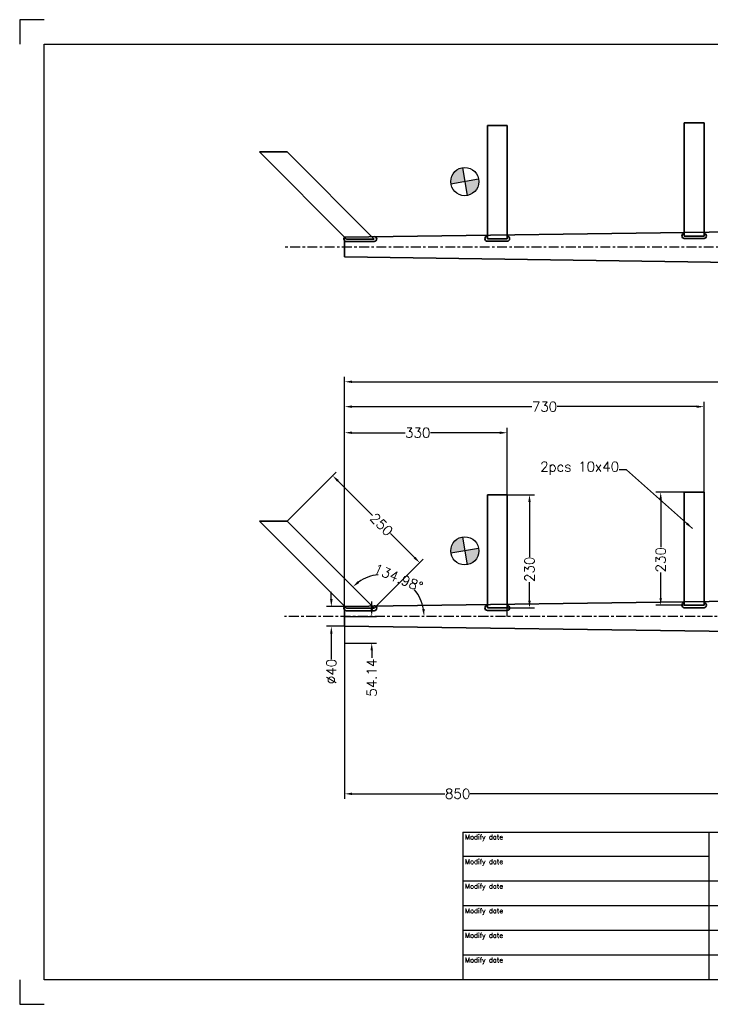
# Model space of a CAD drawing. Header units: millimetres. Extents: x -21605 to -18755, y -21786 to -19786.
# Tile 1 of 5: x -21605 to -20202, y -21786 to -19786. Entities that reach past the tile are written whole.
import ezdxf

# ---------------------------------------------------------------- set-up
doc = ezdxf.new("R2010")
doc.units = ezdxf.units.MM
doc.header["$LTSCALE"] = 5
doc.header["$PDMODE"] = 34
doc.header["$PDSIZE"] = 3
doc.linetypes.add('CENTER', pattern=[7, 4, -1, 1, -1])
for name, color, linetype in [('Blade', 1, 'Continuous'), ('center', 6, 'CENTER'), ('RAMME', 7, 'Continuous')]:
    doc.layers.add(name, color=color, linetype=linetype)
doc.layers.add('DIMS', color=7, linetype='Continuous', lineweight=15)
doc.layers.add('STOCK', color=5, linetype='Continuous', lineweight=35)
doc.styles.add('ROMANS', font='romans')
doc.dimstyles.new('Text 20', dxfattribs={"dimtxt": 20, "dimasz": 15, "dimexe": 10, "dimexo": 0, "dimgap": 0, "dimtad": 0, "dimdsep": 46, "dimtxsty": 'ROMANS', "dimcen": 10, "dimazin": 2, "dimtfac": 0.65, "dimtofl": 0, "dimtmove": 0, "dimatfit": 0, "dimfxl": 1, "dimtolj": 1, "dimarcsym": 0})

# ---------------------------------------------------------------- blocks, each defined once
blk = doc.blocks.new('RUD30')
at = {"layer": 'Blade'}
h = blk.add_hatch(color=256, dxfattribs=at)
h.paths.add_polyline_path([(-605.9, 133.1), (-601, 105, 0.36397), (-577.4, 133.1, 0.043661), (-577.8, 138.1)])
h.paths.add_polyline_path([(-610.9, 161.2, 0.36397), (-634.5, 133.1, 0.043661), (-634.1, 128.1), (-605.9, 133.1)])
for p, q in [((-610.9, 161.2), (-601, 105)), ((-577.8, 138.1), (-634.1, 128.1))]:
    blk.add_line(p, q, dxfattribs=at)
blk.add_circle((-605.9, 133.1), 28.6, dxfattribs=at)
at = {"layer": 'center'}
blk.add_line((946.9, 0), (-972.3, 0), dxfattribs=at)
blk = doc.blocks.new('*D60')
at = {"layer": 'DEFPOINTS', "color": 0, "transparency": 16777216}
for p in [(-19218.7, -20521.4), (-19218.7, -20977.9), (-20945.2, -20997.9)]:
    blk.add_point(p, dxfattribs=at)
at = {"layer": 'DIMS', "color": 0, "lineweight": -2, "transparency": 16777216}
for p, q in [((-20945.2, -20997.9), (-20945.2, -20511.4)), ((-19218.7, -20977.9), (-19218.7, -20511.4)), ((-20930.2, -20521.4), (-19979.8, -20521.4)), ((-19233.7, -20521.4), (-19883.6, -20521.4))]:
    blk.add_line(p, q, dxfattribs=at)
at = {"layer": 'DIMS', "color": 0, "transparency": 16777216}
for points in [[(-20930.2, -20518.9), (-20930.2, -20523.9), (-20945.2, -20521.4)], [(-19233.7, -20518.9), (-19233.7, -20523.9), (-19218.7, -20521.4)]]:
    blk.add_solid(points, dxfattribs=at)
at = {"layer": 'DIMS', "color": 0, "transparency": 16777216, "insert": (-19931.7, -20521.4), "char_height": 20, "attachment_point": 5, "style": 'ROMANS'}
blk.add_mtext('\\A1;1726.5', dxfattribs=at)
blk = doc.blocks.new('*D61')
at = {"layer": 'DEFPOINTS', "color": 0, "transparency": 16777216}
for p in [(-20615.2, -20624.9), (-20945.2, -20997.9), (-20615.2, -20997.9)]:
    blk.add_point(p, dxfattribs=at)
at = {"layer": 'DIMS', "color": 0, "lineweight": -2, "transparency": 16777216}
for p, q in [((-20945.2, -20997.9), (-20945.2, -20614.9)), ((-20615.2, -20997.9), (-20615.2, -20614.9)), ((-20930.2, -20624.9), (-20822.4, -20624.9)), ((-20630.2, -20624.9), (-20771, -20624.9))]:
    blk.add_line(p, q, dxfattribs=at)
at = {"layer": 'DIMS', "color": 0, "transparency": 16777216}
for points in [[(-20930.2, -20622.4), (-20930.2, -20627.4), (-20945.2, -20624.9)], [(-20630.2, -20622.4), (-20630.2, -20627.4), (-20615.2, -20624.9)]]:
    blk.add_solid(points, dxfattribs=at)
at = {"layer": 'DIMS', "color": 0, "transparency": 16777216, "insert": (-20796.7, -20624.9), "char_height": 20, "attachment_point": 5, "style": 'ROMANS'}
blk.add_mtext('\\A1;330', dxfattribs=at)
blk = doc.blocks.new('*D62')
at = {"layer": 'DEFPOINTS', "color": 0, "transparency": 16777216}
for p in [(-20215.2, -20571.9), (-20215.2, -20745.3), (-20945.2, -20997.9)]:
    blk.add_point(p, dxfattribs=at)
at = {"layer": 'DIMS', "color": 0, "lineweight": -2, "transparency": 16777216}
for p, q in [((-20945.2, -20997.9), (-20945.2, -20561.9)), ((-20930.2, -20571.9), (-20564.9, -20571.9)), ((-20230.2, -20571.9), (-20513.5, -20571.9)), ((-20215.2, -20745.3), (-20215.2, -20561.9))]:
    blk.add_line(p, q, dxfattribs=at)
at = {"layer": 'DIMS', "color": 0, "transparency": 16777216}
for points in [[(-20930.2, -20569.4), (-20930.2, -20574.4), (-20945.2, -20571.9)], [(-20230.2, -20569.4), (-20230.2, -20574.4), (-20215.2, -20571.9)]]:
    blk.add_solid(points, dxfattribs=at)
at = {"layer": 'DIMS', "color": 0, "transparency": 16777216, "insert": (-20539.2, -20571.9), "char_height": 20, "attachment_point": 5, "style": 'ROMANS'}
blk.add_mtext('\\A1;730', dxfattribs=at)
blk = doc.blocks.new('*D70')
at = {"layer": 'DEFPOINTS', "color": 0, "transparency": 16777216}
for p in [(-20945.2, -20977.9), (-20972.2, -21017.9), (-20945.2, -21017.9)]:
    blk.add_point(p, dxfattribs=at)
at = {"layer": 'DIMS', "color": 0, "lineweight": -2, "transparency": 16777216}
for p, q in [((-20972.2, -20962.9), (-20972.2, -20947.9)), ((-20945.2, -20977.9), (-20982.2, -20977.9)), ((-20945.2, -21017.9), (-20982.2, -21017.9)), ((-20972.2, -21032.9), (-20972.2, -21084.7))]:
    blk.add_line(p, q, dxfattribs=at)
at = {"layer": 'DIMS', "color": 0, "transparency": 16777216}
for points in [[(-20974.7, -20962.9), (-20969.7, -20962.9), (-20972.2, -20977.9)], [(-20974.7, -21032.9), (-20969.7, -21032.9), (-20972.2, -21017.9)]]:
    blk.add_solid(points, dxfattribs=at)
at = {"layer": 'DIMS', "color": 0, "transparency": 16777216, "insert": (-20972.2, -21109.9), "char_height": 20, "attachment_point": 5, "rotation": 90, "style": 'ROMANS'}
blk.add_mtext('\\A1;%%C40', dxfattribs=at)
blk = doc.blocks.new('*D72')
at = {"layer": 'DEFPOINTS', "color": 0, "transparency": 16777216}
for p in [(-20255.2, -20745.3), (-20303.2, -20975.3), (-20255.2, -20975.3)]:
    blk.add_point(p, dxfattribs=at)
at = {"layer": 'DIMS', "color": 0, "lineweight": -2, "transparency": 16777216}
for p, q in [((-20255.2, -20745.3), (-20313.2, -20745.3)), ((-20303.2, -20760.3), (-20303.2, -20857.2)), ((-20303.2, -20960.3), (-20303.2, -20908.6)), ((-20255.2, -20975.3), (-20313.2, -20975.3))]:
    blk.add_line(p, q, dxfattribs=at)
at = {"layer": 'DIMS', "color": 0, "transparency": 16777216}
for points in [[(-20305.7, -20760.3), (-20300.7, -20760.3), (-20303.2, -20745.3)], [(-20305.7, -20960.3), (-20300.7, -20960.3), (-20303.2, -20975.3)]]:
    blk.add_solid(points, dxfattribs=at)
at = {"layer": 'DIMS', "color": 0, "transparency": 16777216, "insert": (-20303.2, -20882.9), "char_height": 20, "attachment_point": 5, "rotation": 90, "style": 'ROMANS'}
blk.add_mtext('\\A1;230', dxfattribs=at)
blk = doc.blocks.new('*D73')
at = {"layer": 'DEFPOINTS', "color": 0, "transparency": 16777216}
for p in [(-20615.2, -20750.8), (-20615.2, -20980.8), (-20569.7, -20980.8)]:
    blk.add_point(p, dxfattribs=at)
at = {"layer": 'DIMS', "color": 0, "lineweight": -2, "transparency": 16777216}
for p, q in [((-20615.2, -20750.8), (-20559.7, -20750.8)), ((-20569.7, -20765.8), (-20569.7, -20876.7)), ((-20569.7, -20965.8), (-20569.7, -20928.1)), ((-20615.2, -20980.8), (-20559.7, -20980.8))]:
    blk.add_line(p, q, dxfattribs=at)
at = {"layer": 'DIMS', "color": 0, "transparency": 16777216}
for points in [[(-20572.2, -20765.8), (-20567.2, -20765.8), (-20569.7, -20750.8)], [(-20572.2, -20965.8), (-20567.2, -20965.8), (-20569.7, -20980.8)]]:
    blk.add_solid(points, dxfattribs=at)
at = {"layer": 'DIMS', "color": 0, "transparency": 16777216, "insert": (-20569.7, -20902.4), "char_height": 20, "attachment_point": 5, "rotation": 90, "style": 'ROMANS'}
blk.add_mtext('\\A1;230', dxfattribs=at)
blk = doc.blocks.new('*D74')
at = {"layer": 'DEFPOINTS', "color": 0, "transparency": 16777216}
for p in [(-21061.8, -20804.6), (-20808.6, -20937.9), (-21067.5, -20997.9), (-20885.1, -20981.4), (-19371.8, -20997.9)]:
    blk.add_point(p, dxfattribs=at)
at = {"layer": 'DIMS', "color": 0, "lineweight": -2, "transparency": 16777216}
for start, end in [(95.5847, 124.8413), (10.1396, 39.3962)]:
    blk.add_arc((-20868.6, -20997.9), 84.9, start, end, dxfattribs=at)
at = {"layer": 'DIMS', "color": 0, "transparency": 16777216}
for points in [[(-20915.5, -20930.2), (-20918.7, -20926.3), (-20928.6, -20937.9)], [(-20782.6, -20982.7), (-20787.6, -20983.2), (-20783.8, -20997.9)]]:
    blk.add_solid(points, dxfattribs=at)
at = {"layer": 'DIMS', "color": 0, "transparency": 16777216, "insert": (-20836.1, -20919.5), "char_height": 20, "attachment_point": 5, "rotation": 337.4904, "style": 'ROMANS'}
blk.add_mtext('\\A1;134.98°', dxfattribs=at)
blk = doc.blocks.new('*D75')
at = {"layer": 'DEFPOINTS', "color": 0, "transparency": 16777216}
for p in [(-21061.8, -20804.6), (-20792.6, -20889), (-20885.1, -20981.4)]:
    blk.add_point(p, dxfattribs=at)
at = {"layer": 'DIMS', "color": 0, "lineweight": -2, "transparency": 16777216}
for p, q in [((-21061.8, -20804.6), (-20962.3, -20705.1)), ((-20958.7, -20722.8), (-20888.4, -20793.2)), ((-20803.2, -20878.4), (-20852, -20829.6)), ((-20885.1, -20981.4), (-20785.5, -20882))]:
    blk.add_line(p, q, dxfattribs=at)
at = {"layer": 'DIMS', "color": 0, "transparency": 16777216}
for points in [[(-20957, -20721), (-20960.5, -20724.6), (-20969.3, -20712.2)], [(-20801.5, -20876.6), (-20805, -20880.2), (-20792.6, -20889)]]:
    blk.add_solid(points, dxfattribs=at)
at = {"layer": 'DIMS', "color": 0, "transparency": 16777216, "insert": (-20870.2, -20811.4), "char_height": 20, "attachment_point": 5, "rotation": 314.9809, "style": 'ROMANS'}
blk.add_mtext('\\A1;250', dxfattribs=at)
blk = doc.blocks.new('*D77')
at = {"layer": 'DEFPOINTS', "color": 0, "transparency": 16777216}
for p in [(-20945.2, -20997.9), (-20095.2, -20997.9), (-20945.2, -21358.4)]:
    blk.add_point(p, dxfattribs=at)
at = {"layer": 'DIMS', "color": 0, "lineweight": -2, "transparency": 16777216}
for p, q in [((-20945.2, -20997.9), (-20945.2, -21368.4)), ((-20095.2, -20997.9), (-20095.2, -21368.4)), ((-20930.2, -21358.4), (-20741.4, -21358.4)), ((-20110.2, -21358.4), (-20690, -21358.4))]:
    blk.add_line(p, q, dxfattribs=at)
at = {"layer": 'DIMS', "color": 0, "transparency": 16777216}
for points in [[(-20930.2, -21355.9), (-20930.2, -21360.9), (-20945.2, -21358.4)], [(-20110.2, -21355.9), (-20110.2, -21360.9), (-20095.2, -21358.4)]]:
    blk.add_solid(points, dxfattribs=at)
at = {"layer": 'DIMS', "color": 0, "transparency": 16777216, "insert": (-20715.7, -21358.4), "char_height": 20, "attachment_point": 5, "style": 'ROMANS'}
blk.add_mtext('\\A1;850', dxfattribs=at)
blk = doc.blocks.new('*D78')
at = {"layer": 'DEFPOINTS', "color": 0, "transparency": 16777216}
for p in [(-20945.2, -20997.9), (-20945.2, -21052), (-20890.2, -21052)]:
    blk.add_point(p, dxfattribs=at)
at = {"layer": 'DIMS', "color": 0, "lineweight": -2, "transparency": 16777216}
for p, q in [((-20890.2, -20982.9), (-20890.2, -20967.9)), ((-20945.2, -20997.9), (-20880.2, -20997.9)), ((-20945.2, -21052), (-20880.2, -21052)), ((-20890.2, -21067), (-20890.2, -21082))]:
    blk.add_line(p, q, dxfattribs=at)
at = {"layer": 'DIMS', "color": 0, "transparency": 16777216}
for points in [[(-20892.7, -20982.9), (-20887.7, -20982.9), (-20890.2, -20997.9)], [(-20892.7, -21067), (-20887.7, -21067), (-20890.2, -21052)]]:
    blk.add_solid(points, dxfattribs=at)
at = {"layer": 'DIMS', "color": 0, "transparency": 16777216, "insert": (-20890.2, -21122.5), "char_height": 20, "attachment_point": 5, "rotation": 90, "style": 'ROMANS'}
blk.add_mtext('\\A1;54.14', dxfattribs=at)

msp = doc.modelspace()

# ---------------------------------------------------------------- hatches: boundary and pattern name
at = {"layer": 'Blade'}
h = msp.add_hatch(color=256, dxfattribs=at)
h.paths.add_polyline_path([(-20701.118, -20114.793), (-20696.159, -20142.922, 0.36397023), (-20672.555, -20114.793, 0.04366094), (-20672.989, -20109.833)])
h.paths.add_polyline_path([(-20706.078, -20086.663, 0.36397023), (-20729.682, -20114.793, 0.04366094), (-20729.248, -20119.753), (-20701.118, -20114.793)])

# ---------------------------------------------------------------- linework, layer by layer
for p, q in [((-20706.078, -20086.663), (-20696.159, -20142.922)), ((-20672.989, -20109.833), (-20729.248, -20119.753))]:
    msp.add_line(p, q, dxfattribs=at)
msp.add_circle((-20701.118, -20114.793), 28.563, dxfattribs=at)
at = {"layer": 'center'}
for p, q in [((-19145.634, -20247.899), (-21067.494, -20247.899)), ((-19218.694, -20997.899), (-20995.194, -20997.899))]:
    msp.add_line(p, q, dxfattribs=at)
at = {"layer": 'RAMME'}
for p, q in [((-21555.194, -19785.899), (-21605.194, -19785.899)), ((-21605.194, -19785.899), (-21605.194, -19835.899)), ((-21555.194, -21735.899), (-21555.194, -19835.899)), ((-21555.194, -19835.899), (-18805.194, -19835.899)), ((-20705.194, -21435.899), (-18805.194, -21435.899)), ((-20705.194, -21435.899), (-20705.194, -21735.899)), ((-20205.194, -21435.899), (-20205.194, -21735.899)), ((-20205.194, -21485.899), (-20705.194, -21485.899)), ((-19305.194, -21535.899), (-20705.194, -21535.899)), ((-19305.194, -21585.899), (-20705.194, -21585.899)), ((-19305.194, -21635.899), (-20705.194, -21635.899)), ((-19305.194, -21685.899), (-20705.194, -21685.899)), ((-21605.194, -21735.899), (-21605.194, -21785.899)), ((-18805.194, -21735.899), (-21555.194, -21735.899)), ((-21605.194, -21785.899), (-21555.194, -21785.899))]:
    msp.add_line(p, q, dxfattribs=at)
at = {"layer": 'STOCK'}
for p, q in [((-20255.194, -19995.284), (-20255.194, -20225.284)), ((-20215.194, -19995.284), (-20255.194, -19995.284)), ((-20215.194, -20225.284), (-20215.194, -19995.284)), ((-20615.194, -20000.827), (-20655.194, -20000.827)), ((-20655.194, -20000.827), (-20655.194, -20230.827)), ((-20615.194, -20230.827), (-20615.194, -20000.827)), ((-21061.808, -20054.599), (-21118.376, -20054.599)), ((-21118.376, -20054.599), (-20941.658, -20231.434)), ((-20885.09, -20231.434), (-21061.808, -20054.599)), ((-20945.194, -20227.899), (-20115.194, -20216.399)), ((-20945.194, -20247.899), (-20945.194, -20227.899)), ((-20885.09, -20231.434), (-20941.658, -20231.434)), ((-20941.658, -20236.434), (-20885.09, -20236.434)), ((-20615.194, -20230.827), (-20655.194, -20230.827)), ((-20655.194, -20235.827), (-20615.194, -20235.827)), ((-20215.194, -20225.284), (-20255.194, -20225.284)), ((-20255.194, -20230.284), (-20215.194, -20230.284)), ((-20945.194, -20247.899), (-20945.194, -20267.899)), ((-20945.194, -20267.899), (-20115.194, -20279.399)), ((-20615.194, -20750.827), (-20655.194, -20750.827)), ((-20655.194, -20750.827), (-20655.194, -20980.827)), ((-20615.194, -20980.827), (-20615.194, -20750.827)), ((-20255.194, -20745.284), (-20255.194, -20975.284)), ((-20215.194, -20745.284), (-20255.194, -20745.284)), ((-20215.194, -20975.284), (-20215.194, -20745.284)), ((-21061.808, -20804.599), (-21118.376, -20804.599)), ((-21118.376, -20804.599), (-20941.658, -20981.434)), ((-20885.09, -20981.434), (-21061.808, -20804.599)), ((-20945.194, -20977.899), (-20115.194, -20966.399)), ((-20945.194, -20997.899), (-20945.194, -20977.899)), ((-20215.194, -20975.284), (-20255.194, -20975.284)), ((-20945.194, -20997.899), (-20945.194, -21017.899)), ((-20885.09, -20981.434), (-20941.658, -20981.434)), ((-20941.658, -20986.434), (-20885.09, -20986.434)), ((-20615.194, -20980.827), (-20655.194, -20980.827)), ((-20655.194, -20985.827), (-20615.194, -20985.827)), ((-20255.194, -20980.284), (-20215.194, -20980.284)), ((-20945.194, -21017.899), (-20115.194, -21029.399))]:
    msp.add_line(p, q, dxfattribs=at)
for centre, start, end in [((-20941.658, -20231.434), 135, 270), ((-20885.09, -20231.434), 270, 90), ((-20655.194, -20230.827), 90, 270), ((-20615.194, -20230.827), 270, 90), ((-20255.194, -20225.284), 90, 270), ((-20215.194, -20225.284), 270, 90), ((-20941.658, -20981.434), 135, 270), ((-20885.09, -20981.434), 270, 90), ((-20655.194, -20980.827), 90, 270), ((-20615.194, -20980.827), 270, 90), ((-20255.194, -20975.284), 90, 270), ((-20215.194, -20975.284), 270, 90)]:
    msp.add_arc(centre, 5, start, end, dxfattribs=at)

# ---------------------------------------------------------------- block references
at = {"layer": 'Blade'}
msp.add_blockref('RUD30', (-20095.194, -20997.899), dxfattribs=at)

# ---------------------------------------------------------------- texts
at = {"layer": 'DIMS', "insert": (-20387.694, -20710.399), "char_height": 20, "attachment_point": 9, "style": 'ROMANS'}
msp.add_mtext('\\A1;2pcs 10x40', dxfattribs=at)
at = {"layer": 'RAMME', "style": 'ROMANS'}
for p in [(-20700.617, -21450.899), (-20700.617, -21500.899), (-20700.617, -21550.899), (-20700.617, -21600.899), (-20700.617, -21650.899), (-20700.617, -21700.899)]:
    msp.add_text('Modify date', height=9.91423, dxfattribs=at).set_placement(p)

# ---------------------------------------------------------------- dimensions: what is measured, and where the dimension line sits
at = {"layer": 'DIMS'}
for base, p1, p2, picture, middle in [((-19218.694, -20521.399), (-20945.194, -20997.899), (-19218.694, -20977.899), '*D60', (-19931.694, -20521.399)), ((-20215.194, -20571.899), (-20945.194, -20997.899), (-20215.194, -20745.284), '*D62', (-20539.194, -20571.899)), ((-20615.194, -20624.899), (-20945.194, -20997.899), (-20615.194, -20997.899), '*D61', (-20796.694, -20624.899)), ((-20945.194, -21358.399), (-20095.194, -20997.899), (-20945.194, -20997.899), '*D77', (-20715.694, -21358.399))]:
    dim = msp.add_linear_dim(base=base, p1=p1, p2=p2, dimstyle='Text 20', dxfattribs=at)
    dim.commit()
    dim.dimension.update_dxf_attribs({"geometry": picture, "text_midpoint": middle, "dimtype": 160})
for base, p1, p2, angle, picture, middle, dimtype in [((-20792.619, -20889.025), (-21061.808, -20804.599), (-20885.09, -20981.434), 314.980888, '*D75', (-20870.194, -20811.399), 161), ((-20569.694, -20980.827), (-20615.194, -20750.827), (-20615.194, -20980.827), 90, '*D73', (-20569.694, -20902.399), 160), ((-20303.194, -20975.284), (-20255.194, -20745.284), (-20255.194, -20975.284), 90, '*D72', (-20303.194, -20882.899), 160), ((-20890.194, -21052.04), (-20945.194, -20997.899), (-20945.194, -21052.04), 90, '*D78', (-20890.194, -21122.516), 160)]:
    dim = msp.add_linear_dim(base=base, p1=p1, p2=p2, angle=angle, dimstyle='Text 20', dxfattribs=at)
    dim.commit()
    dim.dimension.update_dxf_attribs({"geometry": picture, "text_midpoint": middle, "dimtype": dimtype})
dim = msp.add_angular_dim_2l(base=(-20808.617, -20937.893), line1=((-19371.794, -20997.899), (-21067.494, -20997.899)), line2=((-20885.09, -20981.434), (-21061.808, -20804.599)), dimstyle='Text 20', dxfattribs=at)
dim.commit()
dim.dimension.update_dxf_attribs({"geometry": '*D74', "text_midpoint": (-20836.145, -20919.494)})
dim = msp.add_linear_dim(base=(-20972.194, -21017.899), p1=(-20945.194, -20977.899), p2=(-20945.194, -21017.899), angle=90, text='%%C<>', dimstyle='Text 20', dxfattribs=at)
dim.commit()
dim.dimension.update_dxf_attribs({"geometry": '*D70', "text_midpoint": (-20972.194, -21109.899), "dimtype": 160})

# ---------------------------------------------------------------- leaders
at = {"layer": 'DIMS', "annotation_type": 0, "has_hookline": 1, "hookline_direction": 1, "text_width": 177.143}
msp.add_leader([(-20238.694, -20819.399), (-20372.694, -20700.399), (-20387.694, -20700.399)], dimstyle='Text 20', override={"dimgap": 0, "dimtad": 0}, dxfattribs=at)

doc.saveas('drawing.dxf')
